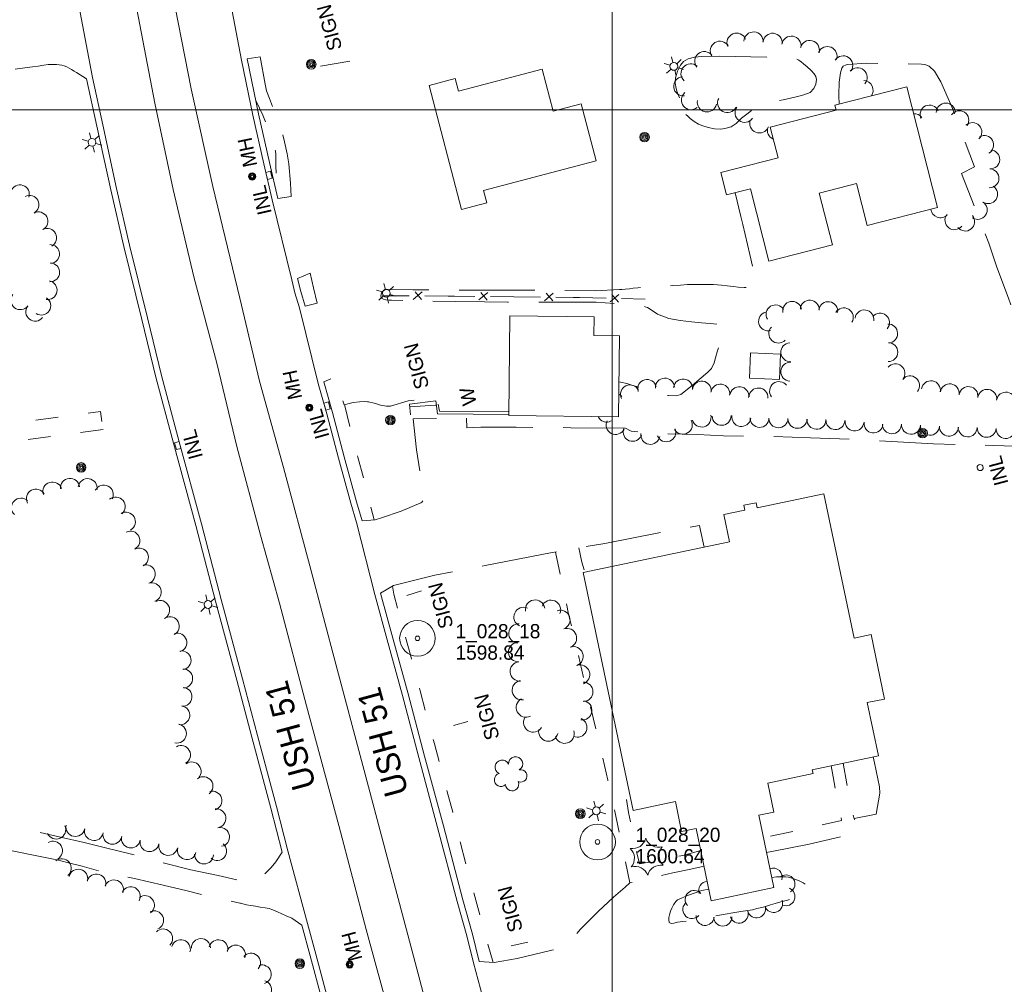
# Model space of a CAD drawing. Header units: feet. Extents: x 188458 to 190640, y 253500 to 255059.
# Tile 7 of 16: x 189251 to 189665, y 254132 to 254538. Entities that reach past the tile are written whole.
import ezdxf
from ezdxf.enums import TextEntityAlignment as Align

# ---------------------------------------------------------------- set-up
doc = ezdxf.new("R2010")
doc.units = ezdxf.units.FT
doc.header["$MEASUREMENT"] = 0
doc.linetypes.add('DGN Style 3', pattern=[44.535406, 31.811004, -12.724402])
doc.linetypes.add('DGN Style 5', pattern=[22.267703, 9.543301, -12.724402])
for name, color, linetype, lineweight in [('E_DRN_Grate', 151, 'Continuous', 0), ('E_DWY', 73, 'DGN Style 3', 0), ('E_LAND_Vegetation', 21, 'Continuous', 0), ('E_MAP_GridLines', 251, 'Continuous', 0), ('E_MAP_PassPoints', 40, 'Continuous', 0), ('E_MISCPROP', 40, 'Continuous', 0), ('E_MISCPROP_HvyLine', 54, 'Continuous', 13), ('E_MISCPROP_Railing', 40, 'Continuous', 0), ('E_PATH_Sidewalk', 73, 'DGN Style 5', 0), ('E_RDWY', 40, 'Continuous', 13), ('E_RDWY_Name', 221, 'Continuous', 0)]:
    doc.layers.add(name, color=color, linetype=linetype, lineweight=lineweight)
doc.styles.add('Style-IGR_FONT_0', font='IGR_FONT_0.shx')
doc.styles.add('Style-IGR_FONT_1', font='IGR_FONT_1.shx')

# ---------------------------------------------------------------- blocks, each defined once
blk = doc.blocks.new('PP')
at = {"layer": 'E_MAP_PassPoints', "color": 40, "linetype": 'Continuous', "lineweight": 0}
for radius in [7.5, 0.96]:
    blk.add_circle((0, 0), radius, dxfattribs=at)
blk = doc.blocks.new('MHO')
at = {"layer": 'E_DRN_Grate', "color": 20, "linetype": 'Continuous', "lineweight": 0}
for centre, radius in [((0.06, 0.01), 1.5), ((0.07, 0.01), 1.22), ((0.06, 0), 0.968), ((0.03, -0.01), 0.605)]:
    blk.add_circle(centre, radius, dxfattribs=at)
blk = doc.blocks.new('POLE_2')
at = {"layer": 'E_MISCPROP', "color": 20, "linetype": 'Continuous', "lineweight": 0}
for centre, radius in [((-0.01, 0.02), 2.02), ((-0.01, 0.03), 1.52), ((0, -0.01), 1.01), ((0, 0), 0.502)]:
    blk.add_circle(centre, radius, dxfattribs=at)
blk = doc.blocks.new('LTP')
at = {"layer": 'E_MISCPROP', "color": 20, "linetype": 'Continuous', "lineweight": 0}
for p, q in [((-1.64, 0.07), (-4.24, 0.14)), ((-0.8, 1.43), (-2, 3.73)), ((0.9, 1.42), (2.27, 3.65)), ((-0.88, -1.42), (-2.24, -3.61)), ((0.76, -1.47), (2, -3.65)), ((1.64, -0.02), (4.16, -0.09))]:
    blk.add_line(p, q, dxfattribs=at)
blk.add_circle((0, 0), 1.64, dxfattribs=at)
blk = doc.blocks.new('INLT')
at = {"layer": 'E_MISCPROP_Railing', "color": 40, "linetype": 'Continuous', "lineweight": 0, "flags": 128}
blk.add_lwpolyline([(3, -2), (3, 0), (0, 0), (0, -2), (3, -2)], dxfattribs=at)
blk = doc.blocks.new('INL_1')
at = {"layer": 'E_MISCPROP_Railing', "color": 40, "linetype": 'Continuous', "lineweight": 0, "style": 'Style-IGR_FONT_0'}
blk.add_text('INL', height=6, rotation=360, dxfattribs=at).set_placement((-5.74, -3.01))
blk = doc.blocks.new('LTP_1')
at = {"layer": 'E_MISCPROP', "color": 20, "linetype": 'Continuous', "lineweight": 0}
for p, q in [((-1.63, 0.07), (-4.24, 0.14)), ((-0.8, 1.43), (-2, 3.73)), ((0.9, 1.42), (2.27, 3.65)), ((-0.88, -1.42), (-2.24, -3.61)), ((0.76, -1.47), (2, -3.65)), ((1.64, -0.02), (4.16, -0.09))]:
    blk.add_line(p, q, dxfattribs=at)
blk.add_circle((0, 0), 1.64, dxfattribs=at)
blk = doc.blocks.new('INL_5')
at = {"layer": 'E_MISCPROP_Railing', "color": 40, "linetype": 'Continuous', "lineweight": 0, "style": 'Style-IGR_FONT_0'}
blk.add_text('INL', height=6, rotation=0.0001, dxfattribs=at).set_placement((-5.74, -3.01))
blk = doc.blocks.new('MHO_2')
at = {"layer": 'E_DRN_Grate', "color": 20, "linetype": 'Continuous', "lineweight": 0}
for centre, radius in [((0.06, 0.01), 1.5), ((0.07, 0.01), 1.22), ((0.06, 0), 0.968), ((0.03, -0.01), 0.605)]:
    blk.add_circle(centre, radius, dxfattribs=at)
blk = doc.blocks.new('INL_6')
at = {"layer": 'E_MISCPROP_Railing', "color": 40, "linetype": 'Continuous', "lineweight": 0, "style": 'Style-IGR_FONT_0'}
blk.add_text('INL', height=6, rotation=360, dxfattribs=at).set_placement((-5.74, -3.01))
blk = doc.blocks.new('WAL_3')
at = {"layer": 'E_MISCPROP_Railing', "color": 40, "linetype": 'Continuous', "lineweight": 0, "style": 'Style-IGR_FONT_0'}
blk.add_text('W', height=6, rotation=0, dxfattribs=at).set_placement((-2.27, -0.34), align=Align.MIDDLE_LEFT)
blk = doc.blocks.new('SIGN_5')
at = {"layer": 'E_MISCPROP', "color": 20, "linetype": 'Continuous', "lineweight": 0, "style": 'Style-IGR_FONT_0'}
blk.add_text('SIGN', height=6, rotation=0.0001, dxfattribs=at).set_placement((-9.61, -0.01), align=Align.MIDDLE_LEFT)
blk = doc.blocks.new('POLE_8')
at = {"layer": 'E_MISCPROP', "color": 20, "linetype": 'Continuous', "lineweight": 0}
for centre, radius in [((-0.01, 0.02), 2.02), ((-0.01, 0.03), 1.52), ((0, -0.01), 1.01), ((0, 0), 0.502)]:
    blk.add_circle(centre, radius, dxfattribs=at)
blk = doc.blocks.new('LTP_4')
at = {"layer": 'E_MISCPROP', "color": 20, "linetype": 'Continuous', "lineweight": 0}
for p, q in [((-1.63, 0.07), (-4.24, 0.14)), ((-0.8, 1.43), (-2, 3.73)), ((0.9, 1.42), (2.27, 3.65)), ((-0.88, -1.42), (-2.24, -3.61)), ((0.76, -1.47), (2, -3.65)), ((1.64, -0.02), (4.16, -0.09))]:
    blk.add_line(p, q, dxfattribs=at)
blk.add_circle((0, 0), 1.64, dxfattribs=at)
blk = doc.blocks.new('INL_10')
at = {"layer": 'E_MISCPROP_Railing', "color": 40, "linetype": 'Continuous', "lineweight": 0, "style": 'Style-IGR_FONT_0'}
blk.add_text('INL', height=6, rotation=0.0001, dxfattribs=at).set_placement((-5.74, -3.01))
blk = doc.blocks.new('LTP_5')
at = {"layer": 'E_MISCPROP', "color": 20, "linetype": 'Continuous', "lineweight": 0}
for p, q in [((-1.64, 0.07), (-4.24, 0.14)), ((-0.8, 1.43), (-2, 3.73)), ((0.9, 1.42), (2.27, 3.65)), ((-0.88, -1.42), (-2.24, -3.61)), ((0.76, -1.47), (2, -3.65)), ((1.64, -0.02), (4.16, -0.09))]:
    blk.add_line(p, q, dxfattribs=at)
blk.add_circle((0, 0), 1.64, dxfattribs=at)
blk = doc.blocks.new('TREE_5')
at = {"layer": 'E_LAND_Vegetation', "color": 93, "linetype": 'Continuous', "lineweight": 0}
for centre, radius, start, end in [((-1.47, 4.28), 2.78, 1.3944, 209.1674), ((3.57, 2.42), 2.97, 278.4235, 139.6574), ((-4.47, 0.2), 2.78, 78.0715, 279.0825), ((-2.01, -4.2), 2.61, 140.7796, 358.7122), ((3.46, -3.43), 2.97, 196.0744, 79.0476)]:
    blk.add_arc(centre, radius, start, end, dxfattribs=at)
blk = doc.blocks.new('PINEL_1')
at = {"layer": 'E_LAND_Vegetation', "color": 93, "linetype": 'Continuous', "lineweight": 0}
for centre, start, end in [((-8.14, 7.32), 275.2112, 0.9761), ((2.26, 10.71), 215.2112, 300.9761), ((10.41, 3.41), 155.2112, 240.9761), ((-10.4, -3.39), 335.2112, 60.9761), ((8.15, -7.3), 95.2112, 180.9761), ((-2.25, -10.7), 35.2112, 120.9761)]:
    blk.add_arc(centre, 5.72, start, end, dxfattribs=at)

msp = doc.modelspace()

# ---------------------------------------------------------------- linework, layer by layer
at = {"layer": 'E_DWY', "color": 51, "linetype": 'DGN Style 3', "lineweight": 0, "flags": 128}
for points in [[(189359.35, 254462.8), (189364.88, 254463.63), (189364.63, 254469.2), (189363.94, 254477.39), (189363.22, 254481.49), (189362.18, 254486.53), (189361.47, 254489.57), (189360.07, 254493.98), (189358.83, 254497.82), (189357.27, 254501.11), (189355.74, 254504.76), (189354.55, 254508.05), (189353.98, 254510.87), (189351.83, 254522.36), (189346.44, 254521.52)], [(189545.01, 254522.61), (189537.65, 254522.47), (189534.69, 254522.17), (189531.93, 254521.58), (189530, 254520.39), (189528.73, 254518.85), (189527.49, 254516.38), (189526.69, 254513.54), (189526.56, 254511.38), (189526.71, 254509.67), (189527.15, 254507.9), (189531.04, 254498.12)], [(189531.04, 254498.12), (189531.86, 254497.37), (189532.86, 254496.48), (189534.48, 254495.2), (189536.3, 254494.09), (189538.16, 254493.26), (189540.35, 254492.57), (189542.99, 254492.1), (189545.65, 254491.97), (189547.45, 254492.22), (189550.09, 254492.87), (189552.13, 254494.35), (189554.44, 254496.51), (189556.61, 254498.24), (189558.75, 254499.97), (189561.7, 254501.65), (189564.22, 254502.33), (189566.77, 254503.1), (189569.47, 254503.83), (189571.99, 254504.31), (189575.02, 254505.01), (189578.03, 254505.68), (189580.62, 254506.33), (189583.29, 254507.35), (189584.89, 254508.99), (189585.71, 254510.83), (189585.96, 254512.81), (189585.71, 254514.13), (189584.92, 254515.21), (189583.7, 254516.59), (189582.03, 254518.16), (189580.55, 254519.35), (189579.48, 254520.19), (189578.51, 254520.96), (189577.36, 254521.57), (189574.76, 254522), (189571.89, 254522.13), (189545.01, 254522.61)], [(189278.87, 254513.1), (189274.59, 254515.81), (189273.62, 254516.33), (189272.51, 254516.96), (189271.47, 254517.63), (189270.58, 254518.13), (189269.44, 254518.58), (189268.43, 254518.85), (189266.15, 254519.19), (189264.11, 254519.16), (189262.63, 254519.1), (189260.79, 254518.85), (189258.48, 254518.47), (189256.05, 254518.14), (189253.84, 254517.9), (189248.5, 254517.18), (189234.47, 254516.22), (189226.82, 254515.69), (189224.14, 254515.37), (189222.92, 254515.08), (189221.86, 254514.51), (189221.16, 254513.6), (189220.68, 254512.76), (189220.33, 254511.66), (189220.09, 254510.31), (189220.05, 254509.11), (189220.05, 254507.61), (189220.36, 254500.92), (189220.6, 254489.36), (189220.37, 254489.08), (189210.98, 254489.23), (189192.89, 254489.34), (189175.14, 254488.57), (189148.37, 254486.77), (189130.46, 254485.23), (189121.88, 254484.11), (189111.24, 254483.37), (189110.99, 254485.2), (189110.1, 254492.56), (189109.83, 254494.24), (189109.34, 254496.53), (189108.67, 254498.69), (189107.67, 254500.92), (189106.56, 254502.9), (189105.55, 254504.3), (189104.61, 254505.22), (189103.66, 254506.11), (189102.02, 254506.89), (189099.63, 254507.16), (189097, 254507.07), (189095.92, 254506.9), (189094.52, 254506.45), (189092.77, 254505.7), (189091.73, 254504.94), (189090.61, 254503.54), (189089.68, 254501.92), (189089.01, 254500.27), (189088.6, 254498.92), (189088.29, 254496.96), (189087.52, 254491.04), (189087.82, 254482.82)], [(189728.39, 254382.16), (189725.42, 254380.93), (189721.74, 254379.26), (189719.97, 254378.62), (189718.36, 254377.96), (189718.2, 254378.45), (189716.89, 254381.42), (189715.56, 254384.09), (189714.32, 254387.52), (189712.49, 254391.13), (189710.4, 254395.05), (189708.38, 254398.33), (189706.58, 254401.43), (189705.02, 254404.35), (189703.52, 254407.2), (189702.11, 254409.65), (189700.5, 254412.69), (189698.98, 254414.74), (189697.61, 254416.54), (189696.02, 254418.25), (189694.73, 254419.33), (189693.98, 254419.89), (189692.15, 254420.89), (189689.82, 254421.67), (189687.17, 254421.98), (189684.33, 254421.52), (189681.72, 254420.49), (189678.24, 254419.28), (189675.51, 254418.23), (189672.81, 254417.22), (189671.01, 254416.59), (189668.89, 254415.86), (189668.55, 254415.73), (189666.78, 254420.79), (189661.89, 254433.83), (189658.41, 254443.97), (189654.89, 254453.44), (189653.06, 254457.59), (189647.01, 254473.3), (189652.42, 254476.02), (189642.86, 254501.32), (189638.23, 254511.86), (189635.66, 254516.39), (189633.34, 254518.4), (189631.49, 254519.07), (189630.17, 254519.28), (189617.24, 254519.43), (189606.86, 254519.71), (189599.09, 254519.2), (189598.48, 254519.03), (189597.24, 254518.41), (189596.57, 254517.55), (189595.99, 254515.66), (189595.73, 254513.6), (189595.56, 254511.74), (189595.43, 254510.01), (189595.35, 254508.09), (189595.4, 254505.74), (189595.5, 254502.68), (189595.49, 254502.44)], [(189551.77, 254465.17), (189554.08, 254455.19), (189554.98, 254451.79), (189557.86, 254439.25), (189560.08, 254430.23), (189560.38, 254428.67), (189560.72, 254426.87), (189560.69, 254426.23), (189559.71, 254425.72), (189557.58, 254425.26), (189555.54, 254425.29), (189552.95, 254425.48), (189550.83, 254425.7), (189548.36, 254426.01), (189545.98, 254426.27), (189542.6, 254426.53), (189539.72, 254426.57), (189537.23, 254426.55), (189534.11, 254426.6), (189531.69, 254426.58), (189528.69, 254426.3), (189525.48, 254426.09), (189522.72, 254426.03), (189520.49, 254425.95), (189517.39, 254425.81), (189515, 254425.58), (189512.61, 254425.39), (189510.78, 254425.2), (189508.81, 254424.99), (189507.28, 254424.76), (189505.45, 254424.61), (189504.12, 254424.5), (189503.03, 254424.49), (189492.78, 254423.84), (189470.68, 254424.25), (189438.2, 254424.19), (189416.15, 254424.3), (189405.6, 254424.5), (189404.57, 254424.46), (189403.49, 254423.76), (189402.97, 254423), (189402.66, 254421.65), (189402.92, 254420.87), (189403.72, 254420.45), (189404.69, 254420.13), (189406.13, 254420.01), (189407.11, 254420), (189421.43, 254419.64), (189433.96, 254419.38), (189446.29, 254419.24), (189455.96, 254419.15), (189493.28, 254419.16), (189505.31, 254418.33), (189508.03, 254418.07), (189510.2, 254417.76), (189512.21, 254417.39), (189513.9, 254417.22), (189514.81, 254416.85), (189516.75, 254415.64), (189519.12, 254414.07), (189523.8, 254412.32), (189528.56, 254411.42), (189533.37, 254410.88), (189537.53, 254410.45), (189541.23, 254410.13), (189544.04, 254409.92), (189546.31, 254409.55), (189547.25, 254408.38), (189546.71, 254405.88), (189545.19, 254401.37), (189544.17, 254398.23), (189543.46, 254395.66), (189542.85, 254393.55), (189541.82, 254391.2), (189540.3, 254389.75), (189537.38, 254387.32), (189534.62, 254384.95), (189531.6, 254382.39), (189528.81, 254380.34), (189526.92, 254379.69), (189523.62, 254379.82), (189519.54, 254380.81), (189516.55, 254381.76), (189512.96, 254382.81), (189510.66, 254383.47), (189508.27, 254384.24), (189506.09, 254384.97), (189503.56, 254385.52), (189502.87, 254385.66)], [(189370.78, 254417.49), (189375.93, 254418.75), (189374.33, 254425.15), (189372.91, 254431.36), (189367.59, 254429.13)], [(189456.24, 254373.08), (189427.36, 254373.29), (189426.23, 254379.2), (189414.16, 254377.6), (189406.67, 254375.42), (189405.08, 254375.41), (189402.55, 254375.84), (189400.86, 254376.31), (189399.33, 254376.71), (189398.03, 254377.02), (189397.39, 254377.19), (189396.97, 254377.25), (189395.77, 254377.32), (189393.69, 254377.19), (189390.94, 254376.87), (189389.39, 254376.52), (189387.21, 254376), (189383.52, 254387.7), (189378.69, 254385.61)], [(189776.05, 254353.34), (189775.56, 254354.48), (189774.35, 254355.96), (189773.39, 254356.58), (189772.3, 254356.91), (189770.82, 254357.01), (189769.39, 254356.86), (189767.25, 254356.69), (189764.75, 254356.51), (189762, 254356.23), (189759.15, 254355.94), (189756.64, 254356.05), (189753.56, 254356.24), (189750.56, 254356.43), (189748.3, 254356.51), (189745.33, 254356.49), (189743.25, 254356.45), (189741.96, 254356.41), (189719.81, 254356.57), (189685.46, 254358.11), (189660.24, 254358.81), (189635.25, 254359.47), (189604.8, 254361.25), (189583.37, 254362.03), (189562.81, 254362.77), (189546.83, 254362.88), (189535.89, 254363.43), (189518.64, 254363.85), (189507.97, 254364.84), (189505.64, 254366.14), (189482.57, 254366.31), (189459.54, 254366.48), (189444.67, 254366.47), (189438.81, 254366.31), (189438.67, 254370.52), (189416.32, 254370.03), (189417.66, 254357.06), (189420.05, 254342.14), (189420.22, 254339.76), (189420.36, 254337.69), (189420.41, 254336.63), (189420.36, 254335.58), (189419.92, 254335.05), (189419.48, 254334.69), (189411.27, 254331.25), (189402.97, 254328.43), (189400.31, 254327.6), (189394.8, 254327.09)], [(189402.52, 254296.74), (189407.93, 254299.88), (189425.41, 254304.27), (189446.56, 254308.34), (189474.72, 254313.76), (189496.85, 254317.64), (189524.8, 254323.13), (189536.76, 254325.19), (189537.12, 254323.08), (189538.74, 254316.1)], [(189611.11, 254203.64), (189612.63, 254212.5), (189612.52, 254215.23), (189610.37, 254225.35), (189609.75, 254227.8)], [(189171.51, 254200.07), (189182.86, 254202.8), (189190.46, 254203.78), (189200.14, 254204.39), (189209.33, 254204.47), (189217.69, 254204.25), (189227.57, 254203.34), (189267.88, 254193.97)], [(189564.94, 254187.53), (189567.21, 254188.03), (189582.9, 254191.12), (189602.95, 254195.71), (189601.78, 254201.85), (189611.11, 254203.64)], [(189264.96, 254184.71), (189241.77, 254189.39), (189223.28, 254192.72), (189212.16, 254194.84), (189204.15, 254194.86), (189192.26, 254194.7), (189182.62, 254192.72), (189177.2, 254191.04), (189176.15, 254190.57), (189175.16, 254189.81), (189173.82, 254187.81), (189173.17, 254186.51), (189172.76, 254185.52)], [(189267.88, 254193.97), (189277.83, 254191.74), (189287.33, 254189.36), (189297.12, 254187.04), (189307.3, 254184.28), (189322.73, 254180.22), (189334.15, 254177.91), (189343.77, 254175.72), (189347.21, 254175.39), (189349.35, 254175.91), (189351.37, 254176.62), (189353.29, 254178.1), (189354.78, 254179.55), (189356.37, 254181.17), (189357.89, 254182.96), (189358.5, 254183.72), (189361.11, 254187.65)], [(189369.4, 254157.02), (189365.2, 254159.88), (189362.84, 254160.98), (189361.05, 254161.81), (189359.23, 254162.62), (189357.24, 254163.43), (189355.67, 254163.97), (189353.96, 254164.26), (189351.85, 254164.63), (189349.86, 254164.97), (189348, 254165.29), (189346.08, 254165.57), (189343.61, 254166.25), (189343.35, 254166.31), (189334.46, 254168.14), (189321.18, 254171.45), (189311.09, 254173.78), (189299.03, 254176.61), (189284.07, 254179.85), (189276.93, 254181.76), (189270.69, 254183.34), (189266.43, 254184.44), (189264.96, 254184.71)], [(189444.05, 254141.78), (189450.35, 254141.33), (189460.03, 254143.04), (189474.56, 254146.54), (189479.94, 254147.44), (189486.67, 254155.35), (189494.06, 254162.8), (189500.58, 254168.74), (189505.43, 254172.97), (189507.46, 254174.81), (189513.53, 254176.23), (189525.49, 254179.06), (189533.11, 254180.58), (189538.63, 254181.79)], [(189540.66, 254172.12), (189537.69, 254171.56), (189532.15, 254169.67), (189527.54, 254167.66), (189526.84, 254166.99), (189525.85, 254165.61), (189525.06, 254164.2), (189524.53, 254162.96), (189524.08, 254161.39), (189523.85, 254160.29), (189523.76, 254159.39), (189524.01, 254158.06), (189524.79, 254157.7), (189525.89, 254157.9), (189527.43, 254158.22), (189529.67, 254158.51), (189532.14, 254158.92), (189534.33, 254159.37), (189535.82, 254159.66), (189547.46, 254161.64), (189550.75, 254162.21), (189554.1, 254162.78), (189557.06, 254163.2), (189558.98, 254163.52), (189560.87, 254164.02), (189562.23, 254164.33), (189564.14, 254164.71), (189566.62, 254165.5), (189568.52, 254166.12), (189570.89, 254166.78), (189573.8, 254167.54), (189576.05, 254168.33), (189577.99, 254169.08), (189579.71, 254169.92), (189581.2, 254170.81), (189582.64, 254171.55), (189583.12, 254172.07), (189583.12, 254172.83), (189582.6, 254173.31), (189581.7, 254173.87), (189580.37, 254174.75), (189578.92, 254175.56), (189577.24, 254176.2), (189575.57, 254176.82), (189574.17, 254177.17), (189572.93, 254177.29), (189571.79, 254177.31), (189570.44, 254177.31), (189569.07, 254177.28), (189567.3, 254177.11), (189567.13, 254177.09)]]:
    msp.add_lwpolyline(points, dxfattribs=at)
at = {"layer": 'E_LAND_Vegetation', "color": 93, "linetype": 'Continuous', "lineweight": 0}
for centre, radius, start, end in [((189552.35, 254528.27), 4.07, 22.9286, 202.9133), ((189559.47, 254528.77), 4.07, 356.7577, 176.7424), ((189567.48, 254528.2), 4.07, 353.9675, 173.9521), ((189545.35, 254524.86), 4.07, 31.6553, 211.64), ((189575.38, 254527), 4.07, 350.2128, 170.1975), ((189583.1, 254525.18), 4.07, 344.7787, 164.7634), ((189538.77, 254520.5), 4.07, 38.2581, 218.2427), ((189590.52, 254522.64), 4.07, 337.2916, 157.2763), ((189597.17, 254518.71), 4.07, 326.8055, 146.7902), ((189533, 254515.36), 4.07, 48.4939, 228.4786), ((189603.22, 254513.7), 4.07, 319.3869, 139.3716), ((189529.96, 254509.98), 4.07, 96.6845, 276.6692), ((189605.71, 254508.36), 4.07, 321.9243, 88.1045), ((189533.14, 254504.17), 4.07, 129.5854, 309.5701), ((189539.86, 254503.22), 4.07, 168.5211, 348.5058), ((189548.41, 254502.98), 4.07, 152.1691, 332.1537), ((189555.75, 254498.86), 4.07, 144.4686, 324.4533), ((189633.52, 254498.06), 3.97, 24.5049, 204.4896), ((189640.34, 254498.92), 3.97, 359.618, 179.6026), ((189646.04, 254495.72), 3.97, 325.9882, 145.9729), ((189561.94, 254494.39), 4.07, 157.9121, 337.8968), ((189627.11, 254494.41), 3.97, 38.5157, 94.3107), ((189569.33, 254491.51), 4.07, 163.3208, 247.828), ((189651.56, 254490.71), 3.97, 313.784, 133.7686), ((189656.53, 254485.25), 3.97, 299.2728, 119.2575), ((189659.09, 254479.18), 3.97, 267.587, 87.5717), ((189658.76, 254471.25), 3.97, 267.587, 87.5717), ((189250.8, 254464.54), 3.95, 341.1991, 161.1837), ((189658.17, 254464.57), 3.97, 236.6248, 56.6095), ((189254.88, 254460.13), 3.95, 298.0703, 118.055), ((189638.05, 254458.62), 3.97, 185.1451, 316.8705), ((189653.81, 254457.95), 3.97, 236.6248, 56.6095), ((189258.59, 254453.16), 3.95, 298.0703, 118.055), ((189643.98, 254453.59), 3.97, 141.181, 321.1657), ((189648.5, 254453.03), 3.97, 219.1418, 39.1265), ((189262.31, 254446.2), 3.95, 298.0703, 118.055), ((189263.51, 254439.41), 3.95, 272.7818, 92.7665), ((189263.54, 254431.67), 3.95, 268.6381, 88.6228), ((189262.49, 254424.18), 3.95, 259.8516, 79.8363), ((189250.96, 254419.93), 3.95, 142.7585, 322.7431), ((189259.82, 254417.66), 3.95, 236.8847, 56.8694), ((189257.22, 254415.09), 3.95, 142.1438, 322.1284), ((189568.7, 254413.99), 3.99, 31.0889, 211.0736), ((189575.72, 254415.49), 3.99, 10.4486, 190.4333), ((189583.14, 254415.96), 3.99, 356.6454, 176.63), ((189590.91, 254415.35), 3.99, 351.709, 171.6937), ((189597.46, 254412.73), 3.99, 329.1341, 149.1188), ((189565.59, 254411.06), 3.99, 104.6583, 284.643), ((189606.11, 254411.87), 3.99, 351.748, 171.7327), ((189612.66, 254410.55), 3.99, 319.6047, 139.5893), ((189569.89, 254405.91), 3.99, 136.1779, 316.1626), ((189616.09, 254405.94), 3.99, 272.636, 92.6207), ((189574.96, 254398.07), 3.99, 93.4942, 273.4788), ((189616.18, 254398.09), 3.99, 269.4544, 89.439), ((189574.94, 254389.85), 3.99, 86.3332, 266.3178), ((189619.17, 254389.19), 3.99, 320.4588, 140.4435), ((189625.32, 254384.11), 3.99, 320.4588, 140.4435), ((189507.49, 254380.31), 3.99, 25.7917, 205.7764), ((189514.71, 254382.58), 3.99, 15.2113, 195.1959), ((189522.16, 254383.18), 3.99, 2.4312, 182.4158), ((189529.8, 254382.83), 3.99, 353.5931, 173.5777), ((189537.71, 254381.9), 3.99, 353.4055, 173.3902), ((189545.47, 254380.65), 3.99, 350.3755, 170.3602), ((189553.45, 254379.57), 3.99, 352.726, 172.7107), ((189570.23, 254381.72), 3.99, 37.7914, 217.7761), ((189634.09, 254382.06), 3.99, 350.2828, 170.2674), ((189642.01, 254380.79), 3.99, 351.601, 171.5857), ((189649.9, 254379.63), 3.99, 351.601, 171.5857), ((189500.95, 254376.84), 3.99, 40.4459, 62.1822), ((189561.55, 254379.03), 3.99, 356.6172, 176.6019), ((189657.79, 254378.46), 3.99, 351.601, 171.5857), ((189665.68, 254377.3), 3.99, 351.601, 171.5857), ((189497.67, 254372.67), 3.99, 205.2066, 297.6999), ((189537.61, 254370.58), 3.99, 195.3036, 15.2883), ((189546.02, 254371.3), 3.99, 181.3928, 1.3775), ((189554.33, 254370.8), 3.99, 170.6023, 350.587), ((189501.41, 254367.47), 3.99, 153.4245, 333.4092), ((189529.72, 254367.54), 3.99, 210.3382, 30.3229), ((189561.98, 254370.44), 3.99, 179.0103, 358.995), ((189569.96, 254370.26), 3.99, 178.6379, 358.6226), ((189577.94, 254370.04), 3.99, 178.3344, 358.3191), ((189585.95, 254369.65), 3.99, 177.219, 357.2037), ((189593.93, 254369.49), 3.99, 176.9153, 356.9), ((189601.98, 254368.97), 3.99, 174.4236, 354.4083), ((189609.94, 254368.1), 3.99, 173.3092, 353.2939), ((189617.68, 254367.77), 3.99, 179.3475, 359.3322), ((189625.74, 254367.56), 3.99, 176.6933, 356.678), ((189633.69, 254367.13), 3.99, 177.0361, 357.0207), ((189641.69, 254366.74), 3.99, 176.1208, 356.1054), ((189649.56, 254366.45), 3.99, 178.6518, 358.6365), ((189508.59, 254364.59), 3.99, 159.7004, 339.6851), ((189516.03, 254363.3), 3.99, 170.9921, 350.9768), ((189522.76, 254364.38), 3.99, 201.8674, 21.8521), ((189657.59, 254366.25), 3.99, 176.9332, 356.9178), ((189665.57, 254365.78), 3.99, 176.4533, 356.438), ((189264.49, 254339.45), 4.01, 17.8085, 197.7932), ((189271.88, 254340.97), 4.01, 5.8237, 185.8084), ((189279.29, 254340.87), 4.01, 351.2117, 171.1964), ((189286.09, 254338.15), 4.01, 333.1405, 153.1252), ((189257.5, 254336.49), 4.01, 28.2537, 208.2384), ((189251.23, 254332.66), 4.01, 46.2123, 226.197), ((189291.09, 254333.13), 4.01, 309.8845, 129.8692), ((189295.36, 254326.78), 4.01, 300.3665, 120.3512), ((189297.3, 254318.83), 3.98, 296.5774, 116.5621), ((189300.86, 254311.71), 3.98, 296.5774, 116.5621), ((189303.8, 254304.7), 3.98, 287.4986, 107.4833), ((189306.3, 254297.1), 3.98, 288.5711, 108.5558), ((189309.82, 254289.62), 3.98, 296.9365, 116.9212), ((189467.56, 254289.78), 4.08, 9.2094, 189.194), ((189474.24, 254289.68), 4.08, 336.7555, 156.7402), ((189462.69, 254286.67), 4.08, 65.7421, 245.7268), ((189478.2, 254285.47), 4.08, 289.7662, 109.7508), ((189313.88, 254282.8), 3.98, 297.0252, 117.0099), ((189460.55, 254279.69), 4.08, 85.7552, 265.7398), ((189317.02, 254275.9), 3.98, 287.2424, 107.2271), ((189480.96, 254277.79), 4.08, 289.7662, 109.7508), ((189460.43, 254271.89), 4.08, 94.7366, 274.7213), ((189318.8, 254268.43), 3.98, 279.9177, 99.9023), ((189483.72, 254270.11), 4.08, 289.7662, 109.7508), ((189461.1, 254263.76), 4.08, 94.7366, 274.7213), ((189319.49, 254260.77), 3.98, 272.8319, 92.8165), ((189486.48, 254262.44), 4.08, 289.7662, 109.7508), ((189461.97, 254255.87), 4.08, 100.4544, 280.439), ((189487.82, 254255.19), 4.08, 270.4337, 90.4184), ((189319.21, 254253.07), 3.98, 265.8785, 85.8632), ((189463.68, 254248.6), 4.08, 117.644, 297.6286), ((189487.39, 254247.41), 4.08, 261.2549, 81.2396), ((189318.28, 254245.33), 3.98, 261.4799, 81.4646), ((189466.77, 254242.28), 4.08, 148.5445, 328.5292), ((189485.28, 254240.17), 4.08, 246.4083, 66.393), ((189316.86, 254237.62), 3.98, 258.0649, 78.0496), ((189473.11, 254238.49), 4.08, 168.5366, 348.5212), ((189479.99, 254237.57), 4.08, 197.6953, 17.68), ((189318.58, 254228.59), 3.98, 298.9456, 118.9302), ((189323.08, 254221.7), 3.98, 306.9097, 126.8944), ((189328.03, 254215.5), 3.98, 306.4065, 126.3912), ((189331.82, 254209.37), 3.98, 287.1216, 107.1063), ((189333.49, 254201.95), 3.98, 277.7147, 97.6993), ((189266.08, 254197.2), 3.98, 204.1376, 24.1223), ((189274.13, 254198.29), 3.98, 168.4052, 348.3899), ((189281.94, 254196.61), 3.98, 167.4583, 347.4429), ((189335.02, 254194.11), 3.98, 278.6751, 98.6598), ((189289.71, 254195.04), 3.98, 168.454, 348.4387), ((189297.5, 254193.47), 3.98, 168.8185, 348.8032), ((189305.3, 254191.94), 3.98, 169.3327, 349.3174), ((189264.71, 254188.35), 3.98, 300.5463, 120.531), ((189313.18, 254190.32), 3.98, 167.0367, 347.0213), ((189321.02, 254188.55), 3.98, 164.9413, 344.926), ((189333.8, 254188.18), 3.98, 229.8103, 49.795), ((189268.38, 254180.94), 3.98, 309.4202, 129.4048), ((189328.25, 254186.74), 3.98, 178.4813, 358.466), ((189275.34, 254176.55), 3.98, 345.5536, 165.5383), ((189567.73, 254177.17), 3.82, 343.3589, 110.8441), ((189282.94, 254174.56), 3.98, 342.7063, 162.6909), ((189290.33, 254172.06), 3.98, 338.5137, 158.4984), ((189573.07, 254174.3), 3.82, 301.7393, 121.724), ((189297.48, 254169.15), 3.98, 331.8658, 151.8505), ((189540.2, 254171.59), 3.82, 93.4315, 200.3347), ((189573.09, 254169), 3.82, 247.7623, 67.7469), ((189303.42, 254165.45), 3.98, 306.3736, 126.3582), ((189534.51, 254167.8), 3.82, 42.458, 222.4427), ((189533.55, 254163.58), 3.82, 138.6104, 318.595), ((189560.76, 254163.88), 3.82, 195.9853, 15.97), ((189567.9, 254166.18), 3.82, 200.0382, 20.0228), ((189307.25, 254159.05), 3.98, 293.7929, 113.7776), ((189539.09, 254160.72), 3.82, 174.6542, 354.6389), ((189546.52, 254160.44), 3.82, 180.3323, 0.317), ((189553.37, 254161.67), 3.82, 198.1571, 18.1418), ((189311.08, 254151.42), 3.98, 315.6852, 135.6699), ((189326.93, 254147.38), 3.98, 0.4232, 180.4079), ((189318.53, 254146.87), 3.98, 343.3197, 163.3044), ((189334.33, 254146.89), 3.98, 346.5345, 166.5192), ((189341.66, 254144.64), 3.98, 338.9434, 158.928), ((189348.02, 254141.23), 3.98, 319.6234, 139.6081), ((189352.58, 254136.3), 3.98, 287.2216, 107.2063), ((189352.67, 254129.82), 3.98, 252.1956, 72.1803)]:
    msp.add_arc(centre, radius, start, end, dxfattribs=at)
at = {"layer": 'E_MAP_GridLines', "color": 161, "linetype": 'Continuous', "lineweight": 0}
for p, q in [((189500, 253500), (189500, 255000)), ((188500, 254500), (190500, 254500))]:
    msp.add_line(p, q, dxfattribs=at)
at = {"layer": 'E_MISCPROP', "color": 20, "linetype": 'Continuous', "lineweight": 0}
for p, q in [((189389.59, 254520.51), (189377.27, 254518.45)), ((189425.83, 254375.79), (189414.78, 254375.05)), ((189419.74, 254297.68), (189413.54, 254295.76)), ((189439.31, 254242.74), (189433.26, 254240.99)), ((189464.49, 254149.78), (189457.45, 254148.27))]:
    msp.add_line(p, q, dxfattribs=at)
at = {"layer": 'E_MISCPROP_HvyLine', "color": 241, "linetype": 'Continuous', "lineweight": 13, "flags": 128}
for points in [[(189435.34, 254507.89), (189470.51, 254517.11), (189475.15, 254499.43), (189486.94, 254502.53), (189493.23, 254478.56), (189445.91, 254466.15), (189447.28, 254460.91), (189436.65, 254458.12), (189422.96, 254510.31), (189433.95, 254513.19)], [(189602.82, 254469), (189587.14, 254465.01), (189592.68, 254443.22), (189565.85, 254436.39), (189558.12, 254466.78), (189548.14, 254464.24), (189545.72, 254473.74), (189569.8, 254479.86), (189566.5, 254492.81), (189594.22, 254499.86), (189593.68, 254501.98), (189623.94, 254509.67), (189636.84, 254458.96), (189607.29, 254451.44)], [(189492.38, 254412.94), (189456.96, 254413.34), (189456.48, 254371.4), (189502.7, 254370.87), (189503.09, 254404.95), (189492.29, 254405.07)], [(189557.77, 254387.22), (189570.38, 254386.65), (189570.86, 254397.19), (189558.25, 254397.76)], [(189601.74, 254277.77), (189588.99, 254338.46), (189561.04, 254332.59), (189560.58, 254334.77), (189555.37, 254333.68), (189555.81, 254331.58), (189547.02, 254329.74), (189549.42, 254318.35), (189487.75, 254305.39), (189508.78, 254205.3), (189526.57, 254209.04), (189529.21, 254196.45), (189535.28, 254197.72), (189541.68, 254167.28), (189568.03, 254172.82), (189561.63, 254203.26), (189567.99, 254204.6), (189565.43, 254216.76), (189584.51, 254220.77), (189584.16, 254222.42), (189612.04, 254228.28), (189607.34, 254250.63), (189614.61, 254252.16), (189608.92, 254279.27)]]:
    msp.add_lwpolyline(points, close=True, dxfattribs=at)
at = {"layer": 'E_MISCPROP_Railing', "color": 40, "linetype": 'Continuous', "lineweight": 0}
for p, q in [((189420.01, 254423.48), (189416.3, 254420.29)), ((189419.82, 254420.27), (189417.07, 254423.43)), ((189447.62, 254423.24), (189443.9, 254420.07)), ((189447.41, 254420.03), (189444.68, 254423.2)), ((189475.22, 254422.92), (189471.5, 254419.75)), ((189475.01, 254419.71), (189472.28, 254422.89)), ((189502.83, 254422.38), (189499.08, 254419.26)), ((189502.59, 254419.18), (189499.89, 254422.38))]:
    msp.add_line(p, q, dxfattribs=at)
at = {"layer": 'E_MISCPROP_Railing', "color": 40, "linetype": 'Continuous', "lineweight": 0, "flags": 128}
for points in [[(189414.62, 254421.79), (189403.41, 254421.86)], [(189431.01, 254421.69), (189421.14, 254421.75)], [(189442.23, 254421.58), (189433.65, 254421.67), (189431.01, 254421.69)], [(189458.61, 254421.39), (189448.75, 254421.5)], [(189469.83, 254421.26), (189458.61, 254421.39)], [(189486.21, 254421.04), (189483.64, 254421.1), (189476.35, 254421.19)], [(189497.42, 254420.78), (189486.21, 254421.04)], [(189513.8, 254420.41), (189503.94, 254420.64)]]:
    msp.add_lwpolyline(points, dxfattribs=at)
at = {"layer": 'E_MISCPROP_Railing', "color": 40, "linetype": 'Continuous', "lineweight": 13, "flags": 128}
msp.add_lwpolyline([(189415.14, 254371.66), (189414.75, 254376.26), (189425.77, 254377.55), (189426.52, 254372.19), (189456.49, 254371.92)], dxfattribs=at)
at = {"layer": 'E_MISCPROP_Railing', "color": 40, "linetype": 'Continuous', "lineweight": 0}
msp.add_ellipse((189654.8, 254349.53), major_axis=(-1.23, 0.41), ratio=0.999865, dxfattribs=at)
at = {"layer": 'E_PATH_Sidewalk', "color": 51, "linetype": 'DGN Style 5', "lineweight": 0, "flags": 128}
for points in [[(189350.13, 254503.65), (189352.97, 254497.83), (189354.18, 254494.92), (189355.06, 254492.47), (189356.25, 254489.48), (189357, 254487.3), (189357.88, 254484.78), (189358.3, 254482.76), (189358.44, 254481.25), (189358.43, 254478.86), (189358.48, 254475.91), (189358.61, 254473.86), (189358.71, 254471.83), (189358.66, 254465.78)], [(189387.37, 254376.03), (189389.77, 254366.12), (189393.01, 254353.93), (189396.48, 254340.69), (189399.9, 254327.56)], [(189476.1, 254314.01), (189481.64, 254287.82), (189498.23, 254218.03), (189504.69, 254187.75), (189507.46, 254174.81)], [(189485.9, 254315.73), (189487.22, 254309.67), (189488.57, 254305.56)], [(189407.6, 254299.69), (189408.17, 254296.22), (189411.05, 254285.4), (189415.23, 254270.22), (189419.26, 254255.66), (189421.88, 254245.12), (189425.28, 254233.23), (189428.88, 254219.05), (189432.88, 254204.48), (189438.43, 254182.67), (189443.51, 254164.43), (189446.51, 254152.94), (189449.88, 254141.36)], [(189592.13, 254224.1), (189592.91, 254219.4), (189596.52, 254201.03), (189580.16, 254197.3), (189566.16, 254194.28), (189563.63, 254193.77)], [(189597.14, 254225.15), (189598.68, 254216.52), (189600.06, 254208.9), (189601.78, 254201.85)], [(189537.25, 254188.38), (189529.72, 254186.37), (189519.31, 254184.23), (189511.48, 254182.74), (189509.44, 254191.73), (189506.86, 254204.37), (189505.9, 254211.08), (189507.5, 254211.39)]]:
    msp.add_lwpolyline(points, dxfattribs=at)
msp.add_lwpolyline([(189285.77, 254365.53), (189253.85, 254361.28), (189252.83, 254368.9), (189284.75, 254373.14)], close=True, dxfattribs=at)
at = {"layer": 'E_RDWY', "color": 21, "linetype": 'Continuous', "lineweight": 13, "flags": 128}
for points in [[(189260.3, 254635.8), (189262.76, 254620.82), (189266.71, 254594.94), (189270.4, 254573.93), (189273.5, 254555.21), (189281.31, 254513.63)], [(189326.55, 254619.79), (189329.75, 254600.23), (189332.81, 254581.83), (189335.1, 254568.2), (189343.99, 254521.02)], [(189313.4, 254556.96), (189322.82, 254508.88), (189332.02, 254467.74), (189343.38, 254420.84), (189351.62, 254385.9), (189361.7, 254349.55), (189373.3, 254306.11), (189383.68, 254266.77), (189395.09, 254224.19), (189405.32, 254185.56), (189416.43, 254143.96), (189427.2, 254102.95), (189440.13, 254055.25), (189449.63, 254019.86), (189462.46, 253971.25), (189478.91, 253909.26), (189493.89, 253853.18), (189509.36, 253794.82)], [(189490.15, 253805.63), (189474.86, 253862.23), (189466.41, 253894.45), (189456.86, 253930.23), (189447.67, 253964.63), (189438.1, 254000.83), (189428.75, 254035.09), (189417.44, 254077.52), (189406.86, 254117.16), (189396.5, 254155.14), (189384.92, 254198.96), (189371.36, 254249.3), (189359.96, 254292.43), (189352.02, 254321.03), (189342.11, 254358.38), (189333.64, 254393.52), (189324.02, 254429.84), (189315.32, 254466.49), (189307.49, 254502.9), (189299.94, 254542.38)], [(189343.99, 254521.02), (189348.79, 254497.78), (189353.42, 254477.34), (189356.91, 254462.24), (189365.17, 254428.52)], [(189346.44, 254521.52), (189351.23, 254498.31), (189355.86, 254477.9), (189359.35, 254462.8)], [(189278.87, 254513.1), (189283.18, 254493.2), (189289.02, 254466.38), (189294.53, 254442.52), (189302.04, 254411.91), (189307.97, 254387.61), (189315.39, 254359.76), (189324.75, 254325.23), (189333.06, 254293.37), (189342.1, 254260.05), (189348.36, 254236.12), (189356.35, 254206.26), (189361.11, 254187.65)], [(189281.31, 254513.63), (189285.62, 254493.73), (189291.46, 254466.92), (189296.96, 254443.1), (189304.47, 254412.51), (189310.4, 254388.23), (189317.8, 254360.41), (189327.16, 254325.88), (189335.48, 254294.01), (189344.51, 254260.7), (189350.77, 254236.76), (189358.77, 254206.9), (189363.53, 254188.27)], [(189367.59, 254429.13), (189368.94, 254423.68), (189370.78, 254417.49)], [(189365.17, 254428.52), (189366.53, 254423.03), (189368.38, 254416.78), (189376.28, 254384.93)], [(189376.28, 254384.93), (189379.94, 254372.1), (189384.83, 254353.46), (189390.07, 254334.5), (189392.4, 254326.4), (189400.11, 254296.08)], [(189378.69, 254385.61), (189382.35, 254372.76), (189387.25, 254354.11), (189392.47, 254335.18), (189394.8, 254327.09)], [(189402.52, 254296.74), (189407.72, 254277.75), (189414.12, 254254.32), (189421.01, 254228.17), (189428.96, 254198.74), (189437.16, 254167.61), (189441.28, 254153.17)], [(189400.11, 254296.08), (189405.31, 254277.09), (189411.71, 254253.67), (189418.6, 254227.52), (189426.54, 254198.1), (189434.75, 254166.95), (189438.87, 254152.48)], [(189363.53, 254188.27), (189371.81, 254157.67), (189375.28, 254144.8), (189380.47, 254125.31), (189383.53, 254113.11), (189393.42, 254076.14)], [(189369.4, 254157.02), (189372.86, 254144.16), (189378.05, 254124.69), (189381.1, 254112.51)], [(189438.85, 254152.57), (189441.62, 254141.19), (189450.51, 254108.28)], [(189441.28, 254153.17), (189444.05, 254141.78)]]:
    msp.add_lwpolyline(points, dxfattribs=at)

# ---------------------------------------------------------------- block references
at = {"layer": 'E_DRN_Grate', "color": 20, "linetype": 'Continuous', "lineweight": 0}
for name, p, xscale, yscale, zscale, rotation in [('MHO_2', (189348.53, 254471.93), 1.000001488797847, 1.000001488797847, 1.000001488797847, 101.6637015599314), ('MHO_2', (189372.59, 254374.69), 1.000001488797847, 1.000001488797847, 1.000001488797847, 101.6637015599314), ('MHO', (189389.57, 254140.4), 1.000001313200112, 1.000001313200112, 1.000001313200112, 104.8153059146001)]:
    msp.add_blockref(name, p, dxfattribs=dict(at, xscale=xscale, yscale=yscale, zscale=zscale, rotation=rotation))
at = {"layer": 'E_LAND_Vegetation', "color": 93, "linetype": 'Continuous', "lineweight": 0, "xscale": 0.9999989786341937, "yscale": 0.9999989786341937, "zscale": 0.9999989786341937, "rotation": 104.8054062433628}
for name, p in [('TREE_5', (189456.94, 254220.67)), ('PINEL_1', (189514.55, 254185.76))]:
    msp.add_blockref(name, p, dxfattribs=at)
at = {"layer": 'E_MAP_PassPoints', "color": 40, "linetype": 'Continuous', "lineweight": 0}
for p in [(189418.07, 254277.7), (189493.83, 254192.02)]:
    msp.add_blockref('PP', p, dxfattribs=at)
at = {"layer": 'E_MISCPROP', "color": 20, "linetype": 'Continuous', "lineweight": 0}
for name, p, xscale, yscale, zscale, rotation in [('SIGN_5', (189381.07, 254534.44), 0.9999979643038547, 0.9999979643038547, 0.9999979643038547, 104.786380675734), ('POLE_8', (189373.37, 254519.24), 0.9999979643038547, 0.9999979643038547, 0.9999979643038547, 104.786380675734), ('LTP_5', (189525.94, 254518.33), 0.9999989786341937, 0.9999989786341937, 0.9999989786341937, 104.8054062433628), ('LTP_1', (189281.11, 254486.41), 1.000000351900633, 1.000000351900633, 1.000000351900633, 105.6814529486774), ('POLE_8', (189513.63, 254488.58), 0.9999979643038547, 0.9999979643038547, 0.9999979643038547, 104.786380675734), ('LTP_4', (189404.95, 254422.91), 0.9999979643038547, 0.9999979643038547, 0.9999979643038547, 104.786380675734), ('SIGN_5', (189417.69, 254391.99), 0.9999979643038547, 0.9999979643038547, 0.9999979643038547, 104.786380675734), ('POLE_8', (189406.7, 254369.53), 0.9999979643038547, 0.9999979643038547, 0.9999979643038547, 104.786380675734), ('POLE_8', (189630.62, 254364.03), 0.9999979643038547, 0.9999979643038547, 0.9999979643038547, 104.786380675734), ('POLE_2', (189276.58, 254349.61), 1.000001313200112, 1.000001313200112, 1.000001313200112, 104.8153059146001), ('LTP', (189329.95, 254291.91), 1.000001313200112, 1.000001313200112, 1.000001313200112, 104.8153059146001), ('SIGN_5', (189427.9, 254291.23), 0.9999979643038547, 0.9999979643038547, 0.9999979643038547, 104.786380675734), ('SIGN_5', (189447.3, 254244.37), 0.9999979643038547, 0.9999979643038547, 0.9999979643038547, 104.786380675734), ('LTP_4', (189493.31, 254205.09), 0.9999979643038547, 0.9999979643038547, 0.9999979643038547, 104.786380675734), ('POLE_8', (189486.61, 254203.93), 0.9999979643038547, 0.9999979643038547, 0.9999979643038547, 104.786380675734), ('SIGN_5', (189457.1, 254163.55), 0.9999979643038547, 0.9999979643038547, 0.9999979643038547, 104.786380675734), ('POLE_2', (189368.58, 254140.83), 1.000001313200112, 1.000001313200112, 1.000001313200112, 104.8153059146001)]:
    msp.add_blockref(name, p, dxfattribs=dict(at, xscale=xscale, yscale=yscale, zscale=zscale, rotation=rotation))
at = {"layer": 'E_MISCPROP_Railing', "color": 40, "linetype": 'Continuous', "lineweight": 0}
for name, p, xscale, yscale, zscale, rotation in [('INLT', (189354.93, 254470.81), 0.9999991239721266, 0.9999991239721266, 0.9999991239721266, 103.0140347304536), ('INL_5', (189352.58, 254461.56), 0.9999991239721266, 0.9999991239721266, 0.9999991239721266, 103.0140347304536), ('WAL_3', (189439.28, 254377.9), 0.9999988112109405, 0.9999988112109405, 0.9999988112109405, 101.6642780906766), ('INLT', (189379.46, 254373.76), 0.9999997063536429, 0.9999997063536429, 0.9999997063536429, 105.8960670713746), ('INL_6', (189376.61, 254367.34), 0.9999997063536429, 0.9999997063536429, 0.9999997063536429, 105.8960670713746), ('INL_1', (189323.47, 254358.77), 0.9999984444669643, 0.9999984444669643, 0.9999984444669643, 105.150097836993), ('INLT', (189317.78, 254360.5), 0.9999984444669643, 0.9999984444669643, 0.9999984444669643, 285.150097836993), ('INL_10', (189662.39, 254347.68), 0.9999979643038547, 0.9999979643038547, 0.9999979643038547, 104.786380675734)]:
    msp.add_blockref(name, p, dxfattribs=dict(at, xscale=xscale, yscale=yscale, zscale=zscale, rotation=rotation))

# ---------------------------------------------------------------- texts
at = {"layer": 'E_DRN_Grate', "color": 20, "linetype": 'Continuous', "lineweight": 0, "style": 'Style-IGR_FONT_1'}
for rotation, p in [(101.6638, (189347.75, 254476.05)), (101.6638, (189366.68, 254378.22)), (104.8154, (189392.07, 254142.05))]:
    msp.add_text('MH', height=6, rotation=rotation, dxfattribs=at).set_placement(p, align=Align.MIDDLE_LEFT)
at = {"layer": 'E_MAP_PassPoints', "color": 40, "linetype": 'Continuous', "lineweight": 0, "style": 'Style-IGR_FONT_0'}
for s, p in [('1_028_18', (189434.07, 254277.7)), ('1598.84', (189434.07, 254268.7)), ('1_028_20', (189509.83, 254192.02)), ('1600.64', (189509.83, 254183.02))]:
    msp.add_text(s, height=6, dxfattribs=at).set_placement(p)
at = {"layer": 'E_RDWY_Name', "style": 'Style-IGR_FONT_0'}
for rotation, width, p in [(105.151, 0.999999, (189375.43, 254215.44)), (105.1023, 0.999986, (189414.34, 254212.7))]:
    msp.add_text('USH 51', height=10, rotation=rotation, dxfattribs=dict(at, width=width)).set_placement(p)

doc.saveas('drawing.dxf')
